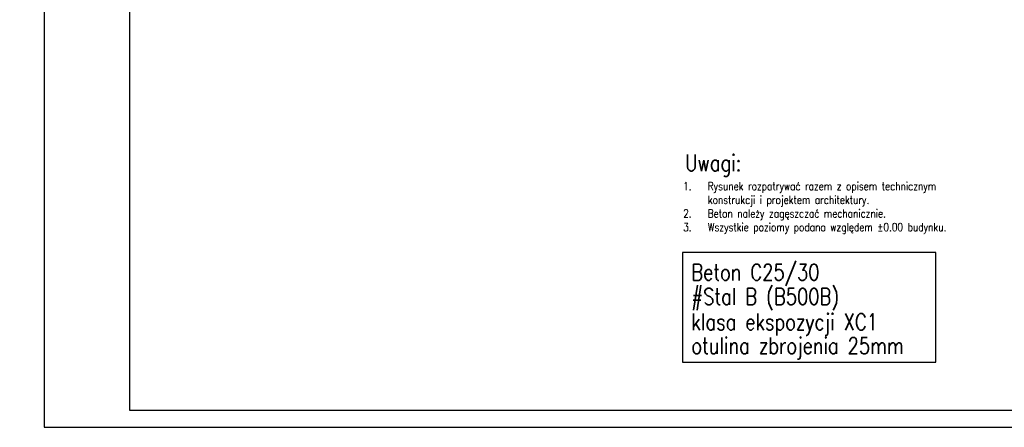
# Model space of a CAD drawing. Header units: millimetres. Extents: x 1295067 to 1326940, y -195766 to -188341.
# Tile 6 of 9: x 1305871 to 1313079, y -195766 to -192780. Entities that reach past the tile are written whole.
import ezdxf

# ---------------------------------------------------------------- set-up
doc = ezdxf.new("R2010")
doc.units = ezdxf.units.MM
doc.header["$LTSCALE"] = 250
for name, color, linetype in [('11 - opisy TXT2', 4, 'Continuous'), ('111 - opisy TXT3', 2, 'Continuous'), ('2 - linie odniesienia opisy', 8, 'Continuous')]:
    doc.layers.add(name, color=color, linetype=linetype)
doc.styles.add('TXT2', font='simplex.shx', dxfattribs={"width": 0.8, "height": 60})
doc.styles.add('TXT3', font='simplex.shx', dxfattribs={"width": 0.8, "height": 120})
doc.styles.add('TXT5', font='simplex.shx', dxfattribs={"width": 0.8, "height": 120})

msp = doc.modelspace()

# ---------------------------------------------------------------- linework, layer by layer
at = {"layer": '111 - opisy TXT3'}
msp.add_lwpolyline([(1306676.12, -195641.39), (1316426.12, -195641.39), (1316426.12, -188466.39), (1306676.12, -188466.39)], close=True, dxfattribs=at)
at = {"layer": '2 - linie odniesienia opisy'}
for points in [[(1306051.12, -195766.39), (1316551.12, -195766.39), (1316551.12, -188341.39), (1306051.12, -188341.39)], [(1310722.81, -195288.24), (1312577.22, -195288.24), (1312577.22, -194486.69), (1310722.81, -194486.69)]]:
    msp.add_lwpolyline(points, close=True, dxfattribs=at)

# ---------------------------------------------------------------- texts
at = {"layer": '11 - opisy TXT2', "char_height": 60, "width": 2323.7011, "attachment_point": 1, "style": 'TXT2'}
for insert in [(1300199.28, -193656.75), (1310728.44, -193969.53)]:
    msp.add_mtext('\\pi-180,l180,t180;1.^IRysunek rozpatrywać razem z opisem technicznym konstrukcji i projektem architektury. \\P2.^IBeton należy zagęszczać mechanicznie.\\P3.^IWszystkie poziomy podano względem ±0.00 budynku.', dxfattribs=dict(at, insert=insert))
at = {"layer": '111 - opisy TXT3', "width": 0.8}
for s, style, p in [('Uwagi:', 'TXT3', (1310742.85, -193888.66)), ('Beton C25/30', 'TXT5', (1310788.45, -194690.1)), ('#Stal B (B500B)', 'TXT5', (1310788.45, -194868.02)), ('klasa ekspozycji XC1', 'TXT5', (1310788.45, -195053.61)), ('otulina zbrojenia 25mm', 'TXT5', (1310788.45, -195227.97))]:
    msp.add_text(s, height=120, dxfattribs=dict(at, style=style)).set_placement(p)

doc.saveas('drawing.dxf')
